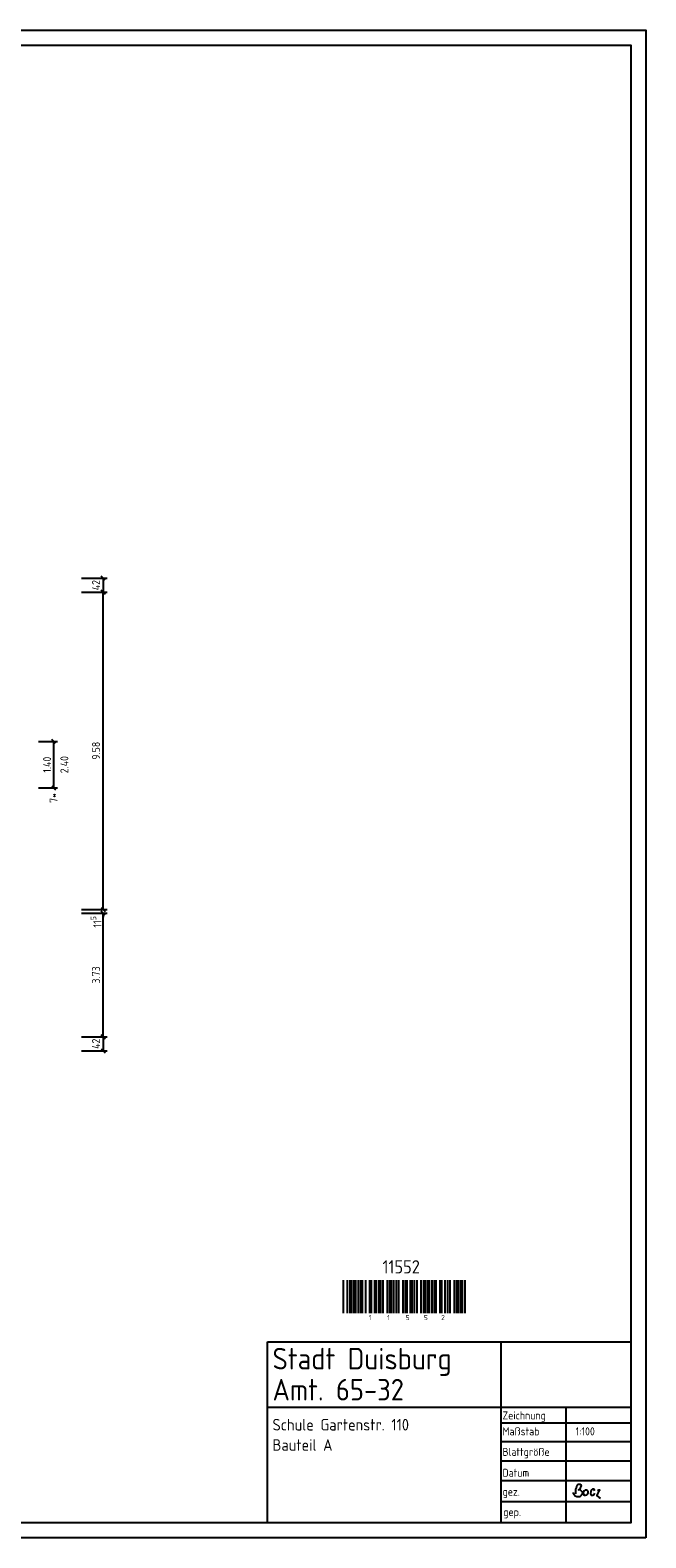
# Model space of a CAD drawing. Header units: metres. Extents: x 0 to 103, y 0 to 46.
# Tile 4 of 4: x 84 to 103, y 0 to 46. Entities that reach past the tile are written whole.
import ezdxf
from ezdxf.enums import TextEntityAlignment as Align

# ---------------------------------------------------------------- set-up
doc = ezdxf.new("R2010")
doc.units = ezdxf.units.M
doc.header["$LTSCALE"] = 0.015
doc.header["$PDMODE"] = 35
for name, color, linetype in [('BEM', 7, 'Continuous'), ('RAHMEN', 7, 'Continuous'), ('RAHMEN-TEXT', 7, 'Continuous')]:
    doc.layers.add(name, color=color, linetype=linetype)
doc.styles.add('ISOCP', font='isocp.shx', dxfattribs={"height": 0.24})
doc.dimstyles.new('METER_2S', dxfattribs={"dimtxt": 0.24, "dimasz": 0.12, "dimexe": 0.12, "dimexo": 0.12, "dimgap": 0.08, "dimtad": 1, "dimdec": 0, "dimlfac": 100, "dimzin": 5, "dimdsep": 46, "dimtxsty": 'ISOCP', "dimblk1": 'OBLIQUE', "dimblk2": 'OBLIQUE', "dimsah": 1, "dimcen": 0, "dimclrd": 256, "dimclre": 256, "dimclrt": 256, "dimadec": 0, "dimazin": 0, "dimtfac": 1, "dimtdec": 0, "dimtofl": 0, "dimtmove": 2, "dimatfit": 3, "dimldrblk": 'DOT', "dimfxl": 0, "dimtolj": 1, "dimtzin": 0, "dimlwd": -1, "dimlwe": -1, "dimarcsym": 0})

# ---------------------------------------------------------------- blocks, each defined once
blk = doc.blocks.new('_OBLIQUE')
at = {"color": 0, "linetype": 'ByBlock'}
blk.add_line((-0.5, -0.5), (0.5, 0.5), dxfattribs=at)
blk = doc.blocks.new('*D61')
at = {"layer": 'BEM'}
for p, q in [((84.601, 24.033), (85.18, 24.033)), ((85.06, 24.033), (85.06, 22.633)), ((84.601, 22.633), (85.18, 22.633))]:
    blk.add_line(p, q, dxfattribs=at)
at = {"layer": 'DEFPOINTS', "color": 0}
for p in [(84.481, 24.033), (84.481, 22.633), (85.06, 22.633)]:
    blk.add_point(p, dxfattribs=at)
at = {"layer": 'BEM', "xscale": 0.12, "yscale": 0.12, "zscale": 0.12}
for p, rotation in [((85.06, 24.033), 90), ((85.06, 22.633), 270)]:
    blk.add_blockref('_OBLIQUE', p, dxfattribs=dict(at, rotation=rotation))
at = {"layer": 'BEM', "insert": (84.86, 23.333), "char_height": 0.24, "attachment_point": 5, "rotation": 90, "style": 'ISOCP'}
blk.add_mtext('\\A1;1.40', dxfattribs=at)
blk = doc.blocks.new('_Dot')
at = {"color": 0, "linetype": 'ByBlock', "lineweight": -2}
blk.add_line((-0.5, 0), (-1, 0), dxfattribs=at)
at = {"color": 0, "linetype": 'ByBlock', "const_width": 0.5}
blk.add_lwpolyline([(-0.25, 0, 1), (0.25, 0, 1)], format="xyb", close=True, dxfattribs=at)
blk = doc.blocks.new('*D62')
at = {"layer": 'BEM'}
for p, q in [((85.901, 28.962), (86.678, 28.962)), ((86.558, 28.962), (86.558, 28.542)), ((85.901, 28.542), (86.678, 28.542))]:
    blk.add_line(p, q, dxfattribs=at)
at = {"layer": 'DEFPOINTS', "color": 0}
for p in [(85.781, 28.962), (85.781, 28.542), (86.558, 28.542)]:
    blk.add_point(p, dxfattribs=at)
at = {"layer": 'BEM', "xscale": 0.12, "yscale": 0.12, "zscale": 0.12}
for p, rotation in [((86.558, 28.962), 90), ((86.558, 28.542), 270)]:
    blk.add_blockref('_OBLIQUE', p, dxfattribs=dict(at, rotation=rotation))
at = {"layer": 'BEM', "insert": (86.339, 28.752), "char_height": 0.24, "attachment_point": 5, "rotation": 90, "style": 'ISOCP'}
blk.add_mtext('\\A1;42', dxfattribs=at)
blk = doc.blocks.new('*D63')
at = {"layer": 'BEM'}
for p, q in [((85.901, 15.122), (86.678, 15.122)), ((86.558, 15.122), (86.558, 14.702)), ((85.901, 14.702), (86.678, 14.702))]:
    blk.add_line(p, q, dxfattribs=at)
at = {"layer": 'DEFPOINTS', "color": 0}
for p in [(85.781, 15.122), (85.781, 14.702), (86.558, 14.702)]:
    blk.add_point(p, dxfattribs=at)
at = {"layer": 'BEM', "xscale": 0.12, "yscale": 0.12, "zscale": 0.12}
for p, rotation in [((86.558, 15.122), 90), ((86.558, 14.702), 270)]:
    blk.add_blockref('_OBLIQUE', p, dxfattribs=dict(at, rotation=rotation))
at = {"layer": 'BEM', "insert": (86.339, 14.912), "char_height": 0.24, "attachment_point": 5, "rotation": 90, "style": 'ISOCP'}
blk.add_mtext('\\A1;42', dxfattribs=at)
blk = doc.blocks.new('*D64')
at = {"layer": 'BEM'}
for p, q in [((85.901, 18.852), (86.678, 18.852)), ((86.558, 15.122), (86.558, 18.852)), ((85.901, 15.122), (86.678, 15.122))]:
    blk.add_line(p, q, dxfattribs=at)
at = {"layer": 'DEFPOINTS', "color": 0}
for p in [(85.781, 18.852), (86.558, 18.852), (85.781, 15.122)]:
    blk.add_point(p, dxfattribs=at)
at = {"layer": 'BEM', "xscale": 0.12, "yscale": 0.12, "zscale": 0.12}
for p, rotation in [((86.558, 18.852), 90), ((86.558, 15.122), 270)]:
    blk.add_blockref('_OBLIQUE', p, dxfattribs=dict(at, rotation=rotation))
at = {"layer": 'BEM', "insert": (86.339, 16.987), "char_height": 0.24, "attachment_point": 5, "rotation": 90, "style": 'ISOCP'}
blk.add_mtext('\\A1;3.73', dxfattribs=at)
blk = doc.blocks.new('*D65')
at = {"layer": 'BEM'}
for p, q in [((85.901, 18.967), (86.678, 18.967)), ((85.901, 18.852), (86.678, 18.852)), ((86.558, 18.967), (86.558, 19.087)), ((86.558, 18.852), (86.558, 18.732))]:
    blk.add_line(p, q, dxfattribs=at)
at = {"layer": 'DEFPOINTS', "color": 0}
for p in [(85.781, 18.967), (85.781, 18.852), (86.558, 18.967)]:
    blk.add_point(p, dxfattribs=at)
at = {"layer": 'BEM', "xscale": 0.12, "yscale": 0.12, "zscale": 0.12}
for p, rotation in [((86.558, 18.967), 270), ((86.558, 18.852), 90)]:
    blk.add_blockref('_OBLIQUE', p, dxfattribs=dict(at, rotation=rotation))
at = {"layer": 'BEM', "insert": (86.339, 18.592), "char_height": 0.24, "attachment_point": 5, "rotation": 90, "style": 'ISOCP'}
blk.add_mtext('\\A1;11\\H0.7X;\\S5^ ;', dxfattribs=at)
blk = doc.blocks.new('*D66')
at = {"layer": 'BEM'}
for p, q in [((85.901, 28.542), (86.678, 28.542)), ((86.558, 18.967), (86.558, 28.542)), ((85.901, 18.967), (86.678, 18.967))]:
    blk.add_line(p, q, dxfattribs=at)
at = {"layer": 'DEFPOINTS', "color": 0}
for p in [(85.781, 28.542), (86.558, 28.542), (85.781, 18.967)]:
    blk.add_point(p, dxfattribs=at)
at = {"layer": 'BEM', "xscale": 0.12, "yscale": 0.12, "zscale": 0.12}
for p, rotation in [((86.558, 28.542), 90), ((86.558, 18.967), 270)]:
    blk.add_blockref('_OBLIQUE', p, dxfattribs=dict(at, rotation=rotation))
at = {"layer": 'BEM', "insert": (86.339, 23.755), "char_height": 0.24, "attachment_point": 5, "rotation": 90, "style": 'ISOCP'}
blk.add_mtext('\\A1;9.58', dxfattribs=at)

msp = doc.modelspace()

# ---------------------------------------------------------------- linework, layer by layer
at = {"layer": 'RAHMEN'}
for p, q in [((93.815, 6.778), (93.815, 7.778)), ((93.94, 6.778), (93.94, 7.778)), ((94.015, 6.778), (94.015, 7.778)), ((94.065, 6.778), (94.065, 7.778)), ((94.14, 6.778), (94.14, 7.778)), ((94.19, 6.778), (94.19, 7.778)), ((94.265, 6.778), (94.265, 7.778)), ((94.34, 6.778), (94.34, 7.778)), ((94.39, 6.778), (94.39, 7.778)), ((94.49, 6.778), (94.49, 7.778)), ((94.615, 6.778), (94.615, 7.778)), ((94.665, 6.778), (94.665, 7.778)), ((94.765, 6.778), (94.765, 7.778)), ((94.815, 6.778), (94.815, 7.778)), ((94.89, 6.778), (94.89, 7.778)), ((94.94, 6.778), (94.94, 7.778)), ((95.015, 6.778), (95.015, 7.778)), ((95.14, 6.778), (95.14, 7.778)), ((95.215, 6.778), (95.215, 7.778)), ((95.265, 6.778), (95.265, 7.778)), ((95.34, 6.778), (95.34, 7.778)), ((95.415, 6.778), (95.415, 7.778)), ((95.49, 6.778), (95.49, 7.778)), ((95.615, 6.778), (95.615, 7.778)), ((95.69, 6.778), (95.69, 7.778)), ((95.74, 6.778), (95.74, 7.778)), ((95.84, 6.778), (95.84, 7.778)), ((95.89, 6.778), (95.89, 7.778)), ((95.965, 6.778), (95.965, 7.778)), ((96.04, 6.778), (96.04, 7.778)), ((96.165, 6.778), (96.165, 7.778)), ((96.24, 6.778), (96.24, 7.778)), ((96.29, 6.778), (96.29, 7.778)), ((96.365, 6.778), (96.365, 7.778)), ((96.415, 6.778), (96.415, 7.778)), ((96.49, 6.778), (96.49, 7.778)), ((96.565, 6.778), (96.565, 7.778)), ((96.615, 6.778), (96.615, 7.778)), ((96.74, 6.778), (96.74, 7.778)), ((96.79, 6.778), (96.79, 7.778)), ((96.89, 6.778), (96.89, 7.778)), ((96.965, 6.778), (96.965, 7.778)), ((97.04, 6.778), (97.04, 7.778)), ((97.165, 6.778), (97.165, 7.778)), ((97.24, 6.778), (97.24, 7.778)), ((97.29, 6.778), (97.29, 7.778)), ((97.365, 6.778), (97.365, 7.778)), ((97.415, 6.778), (97.415, 7.778)), ((97.49, 6.778), (97.49, 7.778)), ((98.571, 5.92), (98.571, 0.45)), ((91.521, 3.939), (102.5, 3.939)), ((100.531, 3.939), (100.531, 0.45)), ((98.571, 3.471), (102.5, 3.471)), ((98.571, 2.908), (102.5, 2.908)), ((98.571, 2.322), (102.5, 2.322)), ((98.571, 1.729), (102.5, 1.729)), ((98.571, 1.1), (102.5, 1.1))]:
    msp.add_line(p, q, dxfattribs=at)
for points in [[(102.95, 0), (0, 0), (0, 45.5), (102.95, 45.5)], [(102.5, 0.45), (2, 0.45), (2, 45.05), (102.5, 45.05)], [(91.521, 5.92), (102.5, 5.92), (102.5, 0.45), (91.521, 0.45)], [(101.121, 1.436), (101.089, 1.415), (101.066, 1.385), (101.06, 1.366), (101.06, 1.335), (101.086, 1.293), (101.13, 1.291), (101.168, 1.302), (101.199, 1.325), (101.21, 1.363), (101.205, 1.392), (101.174, 1.43), (101.152, 1.437)]]:
    msp.add_lwpolyline(points, close=True, dxfattribs=at)
for points in [[(100.831, 1.331), (100.835, 1.467), (100.851, 1.512), (100.874, 1.586), (100.909, 1.624), (100.959, 1.617), (100.985, 1.604), (100.992, 1.568), (100.968, 1.511), (100.95, 1.463), (100.911, 1.447), (100.95, 1.463), (100.985, 1.425), (101.011, 1.4), (101.035, 1.359), (101.024, 1.316), (101, 1.281), (100.95, 1.236), (100.869, 1.236), (100.816, 1.259), (100.78, 1.295), (100.764, 1.33), (100.767, 1.367)], [(101.407, 1.42), (101.378, 1.465), (101.337, 1.473), (101.31, 1.451), (101.283, 1.412), (101.275, 1.324), (101.299, 1.283), (101.343, 1.283), (101.383, 1.311), (101.409, 1.345)], [(101.487, 1.427), (101.525, 1.451), (101.55, 1.446), (101.55, 1.425), (101.51, 1.372), (101.472, 1.293), (101.493, 1.254), (101.537, 1.215), (101.584, 1.2)]]:
    msp.add_lwpolyline(points, dxfattribs=at)

# ---------------------------------------------------------------- texts
at = {"layer": 'BEM', "style": 'ISOCP'}
for s, p in [('2.40', (85.383, 23.333)), ('7*', (85.06, 22.329))]:
    msp.add_text(s, height=0.24, rotation=90, dxfattribs=at).set_placement(p, align=Align.MIDDLE)
at = {"layer": 'RAHMEN-TEXT', "style": 'ISOCP'}
for s, height, p in [('11552', 0.4, (94.994, 7.979)), ('1', 0.15, (94.579, 6.572)), ('1', 0.15, (95.135, 6.572)), ('5', 0.15, (95.692, 6.572)), ('5', 0.15, (96.24, 6.572)), ('2', 0.15, (96.764, 6.572))]:
    msp.add_text(s, height=height, rotation=360, dxfattribs=at).set_placement(p)
for s, height, p in [('Stadt Duisburg', 0.65, (91.672, 5.083)), ('Amt. 65-32', 0.65, (91.672, 4.146)), ('Zeichnung', 0.24, (98.619, 3.575)), ('Schule Gartenstr. 110', 0.35, (91.672, 3.239)), ('Maßstab', 0.24, (98.619, 3.094)), ('1:100', 0.24, (100.827, 3.094)), ('Bauteil A', 0.35, (91.672, 2.627)), ('Blattgröße', 0.24, (98.619, 2.474)), ('Datum', 0.24, (98.619, 1.844)), ('gez.', 0.24, (98.619, 1.273)), ('gep.', 0.24, (98.64, 0.66))]:
    msp.add_text(s, height=height, dxfattribs=at).set_placement(p)

# ---------------------------------------------------------------- dimensions: what is measured, and where the dimension line sits
at = {"layer": 'BEM'}
for base, p1, p2, picture, middle in [((86.558, 28.542), (85.781, 28.962), (85.781, 28.542), '*D62', (86.339, 28.752)), ((86.558, 14.702), (85.781, 15.122), (85.781, 14.702), '*D63', (86.339, 14.912))]:
    dim = msp.add_linear_dim(base=base, p1=p1, p2=p2, angle=90, dimstyle='METER_2S', dxfattribs=at)
    dim.commit()
    dim.dimension.update_dxf_attribs({"geometry": picture, "text_midpoint": middle, "dimtype": 160})
for base, p1, p2, picture, middle in [((86.558238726, 28.542380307), (85.781296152, 18.967380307), (85.781296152, 28.542380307), '*D66', (86.338867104, 23.754880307)), ((86.558, 18.852), (85.781, 15.122), (85.781, 18.852), '*D64', (86.339, 16.987))]:
    dim = msp.add_linear_dim(base=base, p1=p1, p2=p2, angle=90, dimstyle='METER_2S', override={"dimdec": 2, "dimlfac": 1}, dxfattribs=at)
    dim.commit()
    dim.dimension.update_dxf_attribs({"geometry": picture, "text_midpoint": middle, "dimtype": 160})
dim = msp.add_linear_dim(base=(85.06, 22.633), p1=(84.481, 24.033), p2=(84.481, 22.633), angle=90, dimstyle='METER_2S', override={"dimdec": 2, "dimlfac": 1}, dxfattribs=at)
dim.commit()
dim.dimension.update_dxf_attribs({"geometry": '*D61', "text_midpoint": (84.86, 23.333)})
dim = msp.add_linear_dim(base=(86.558, 18.967), p1=(85.781, 18.852), p2=(85.781, 18.967), angle=90, text='11\\H0.7X;\\S5^ ;', dimstyle='METER_2S', dxfattribs=at)
dim.commit()
dim.dimension.update_dxf_attribs({"geometry": '*D65', "text_midpoint": (86.339, 18.592), "dimtype": 160})

doc.saveas('drawing.dxf')
